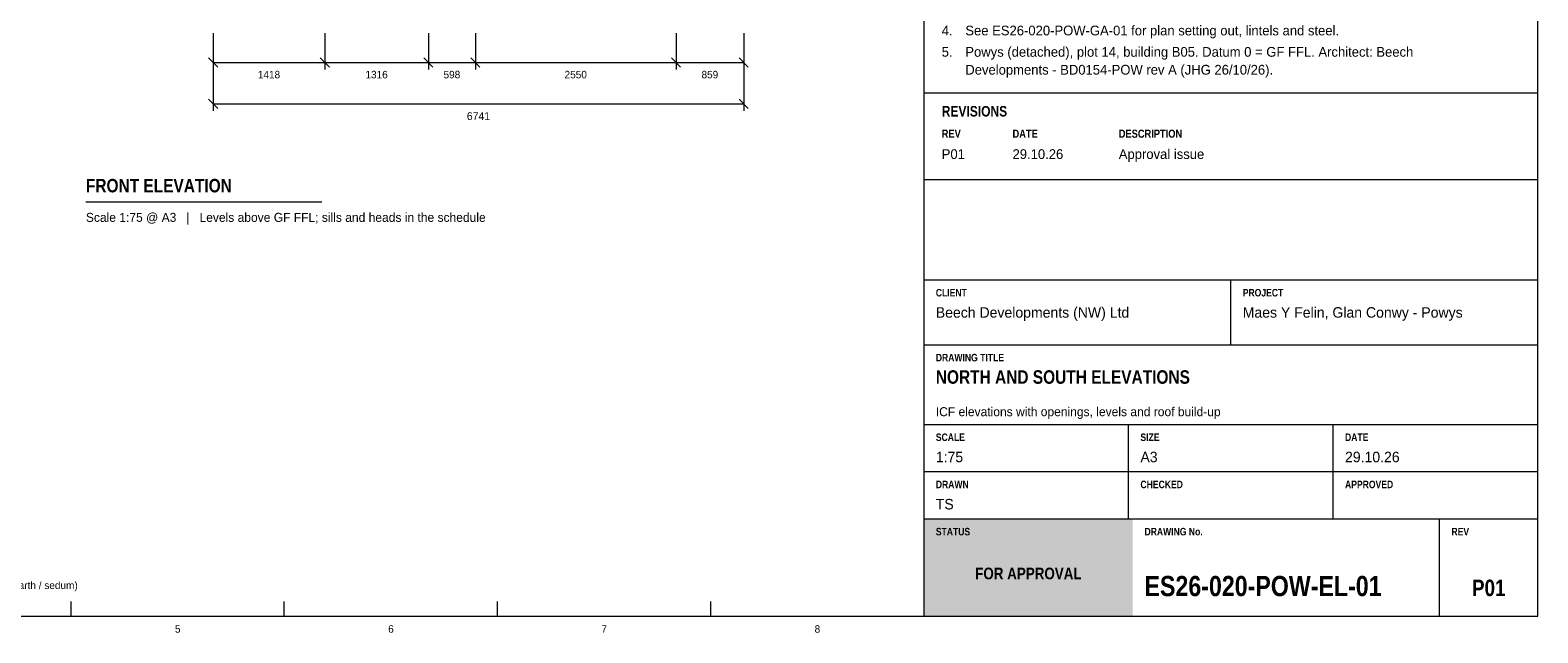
# Model space of a CAD drawing. Header units: millimetres. Extents: x 17 to 413, y 4 to 292.
# Tile 25 of 46: x 158 to 413, y 4 to 106. Entities that reach past the tile are written whole.
import ezdxf
from ezdxf.enums import TextEntityAlignment as Align

# ---------------------------------------------------------------- set-up
doc = ezdxf.new("R2010")
doc.units = ezdxf.units.MM
for name, color, linetype in [('FILL-TEAL', 7, 'Continuous'), ('LINE-INK', 7, 'Continuous'), ('TEXT-EPS', 7, 'Continuous'), ('TEXT-INK', 7, 'Continuous'), ('TEXT-STEEL_GREY', 7, 'Continuous'), ('TEXT-WHITE', 7, 'Continuous')]:
    doc.layers.add(name, color=color, linetype=linetype)
doc.styles.add('OpenSansCondensed-Bold', font='OpenSansCondensed-Bold.ttf')

msp = doc.modelspace()

# ---------------------------------------------------------------- hatches: boundary and pattern name
at = {"layer": 'FILL-TEAL', "true_color": 0x009e85}
h = msp.add_hatch(color=256, dxfattribs=at)
h.dxf.hatch_style = 1
h.paths.add_polyline_path([(309.01, 7), (344.37, 7), (344.37, 23.5), (309.01, 23.5)])

# ---------------------------------------------------------------- linework, layer by layer
at = {"layer": 'LINE-INK', "lineweight": 5}
for p, q in [((309, 7), (309, 290)), ((188.57, 105.84), (188.57, 99.64)), ((188.57, 105.84), (188.57, 92.64)), ((207.47, 105.84), (207.47, 99.64)), ((225.02, 105.84), (225.02, 99.64)), ((232.99, 105.84), (232.99, 99.64)), ((266.99, 105.84), (266.99, 99.64)), ((278.45, 105.84), (278.45, 99.64)), ((278.45, 105.84), (278.45, 92.64)), ((187.79, 101.62), (189.34, 100.06)), ((188.57, 100.84), (278.45, 100.84)), ((206.7, 101.62), (208.25, 100.06)), ((224.24, 101.62), (225.8, 100.06)), ((232.22, 101.62), (233.77, 100.06)), ((266.22, 101.62), (267.77, 100.06)), ((277.67, 101.62), (279.22, 100.06)), ((187.79, 94.62), (189.34, 93.06)), ((277.67, 94.62), (279.22, 93.06)), ((309, 95.7), (413, 95.7)), ((188.57, 93.84), (278.45, 93.84)), ((309, 81), (413, 81)), ((167, 77.24), (207, 77.24)), ((309, 64), (413, 64)), ((361, 53), (361, 64)), ((309, 53), (413, 53)), ((309, 39.5), (413, 39.5)), ((343.67, 31.5), (343.67, 39.5)), ((378.33, 31.5), (378.33, 39.5)), ((309, 31.5), (413, 31.5)), ((343.67, 23.5), (343.67, 31.5)), ((378.33, 23.5), (378.33, 31.5)), ((309, 23.5), (413, 23.5)), ((396.36, 7), (396.36, 23.5)), ((164.5, 7), (164.5, 9.5)), ((200.62, 7), (200.62, 9.5)), ((236.75, 7), (236.75, 9.5)), ((272.88, 7), (272.88, 9.5))]:
    msp.add_line(p, q, dxfattribs=at)
msp.add_lwpolyline([(20, 7), (413, 7), (413, 290), (20, 290)], close=True, dxfattribs=at)

# ---------------------------------------------------------------- texts
at = {"layer": 'TEXT-EPS', "style": 'OpenSansCondensed-Bold'}
msp.add_text('STATUS', height=1.27, dxfattribs=at).set_placement((311, 20.7))
at = {"layer": 'TEXT-INK'}
for s, height, p in [('4.', 1.651, (312, 105.45)), ('See ES26-020-POW-GA-01 for plan setting out, lintels and steel.', 1.651, (316, 105.45)), ('5.', 1.651, (312, 101.83)), ('Powys (detached), plot 14, building B05. Datum 0 = GF FFL. Architect: Beech', 1.651, (316, 101.83)), ('Developments - BD0154-POW rev A (JHG 26/10/26).', 1.651, (316, 98.8)), ('P01', 1.651, (312, 84.5)), ('29.10.26', 1.651, (324, 84.5)), ('Approval issue', 1.651, (342, 84.5)), ('Beech Developments (NW) Ltd', 1.778, (311, 57.6)), ('Maes Y Felin, Glan Conwy - Powys', 1.778, (363, 57.6)), ('1:75', 1.778, (311, 33.1)), ('A3', 1.778, (345.67, 33.1)), ('29.10.26', 1.778, (380.33, 33.1)), ('TS', 1.778, (311, 25.1)), ('Roof build-up (slab / earth / sedum)', 1.27, (139, 11.6))]:
    msp.add_text(s, height=height, dxfattribs=at).set_placement(p)
for s, height, p in [('1418', 1.27, (198.02, 98.17)), ('1316', 1.27, (216.25, 98.17)), ('598', 1.27, (229.01, 98.17)), ('2550', 1.27, (249.99, 98.17)), ('859', 1.27, (272.72, 98.17)), ('6741', 1.321, (233.51, 91.1))]:
    msp.add_text(s, height=height, dxfattribs=at).set_placement(p, align=Align.CENTER)
at = {"layer": 'TEXT-INK', "style": 'OpenSansCondensed-Bold'}
for s, height, p in [('REVISIONS', 1.778, (312, 91.7)), ('FRONT ELEVATION', 2.286, (167, 78.84)), ('NORTH AND SOUTH ELEVATIONS', 2.286, (311, 46.4)), ('ES26-020-POW-EL-01', 3.429, (346.36, 10.4))]:
    msp.add_text(s, height=height, dxfattribs=at).set_placement(p)
msp.add_text('P01', height=2.794, dxfattribs=at).set_placement((404.68, 10.4), align=Align.CENTER)
at = {"layer": 'TEXT-STEEL_GREY', "style": 'OpenSansCondensed-Bold'}
for s, height, p in [('REV', 1.372, (312, 88.1)), ('DATE', 1.372, (324, 88.1)), ('DESCRIPTION', 1.3716, (342, 88.1)), ('CLIENT', 1.27, (311, 61.2)), ('PROJECT', 1.27, (363, 61.2)), ('DRAWING TITLE', 1.27, (311, 50.2)), ('SCALE', 1.27, (311, 36.7)), ('SIZE', 1.27, (345.67, 36.7)), ('DATE', 1.27, (380.33, 36.7)), ('DRAWN', 1.27, (311, 28.7)), ('CHECKED', 1.27, (345.67, 28.7)), ('APPROVED', 1.27, (380.33, 28.7)), ('DRAWING No.', 1.27, (346.36, 20.7)), ('REV', 1.27, (398.36, 20.7))]:
    msp.add_text(s, height=height, dxfattribs=at).set_placement(p)
at = {"layer": 'TEXT-STEEL_GREY'}
for s, p in [('Scale 1:75 @ A3   |   Levels above GF FFL; sills and heads in the schedule', (167, 73.84)), ('ICF elevations with openings, levels and roof build-up', (311, 40.9))]:
    msp.add_text(s, height=1.524, dxfattribs=at).set_placement(p)
for s, p in [('5', (182.56, 4.2)), ('6', (218.69, 4.2)), ('7', (254.81, 4.2)), ('8', (290.94, 4.2))]:
    msp.add_text(s, height=1.27, dxfattribs=at).set_placement(p, align=Align.CENTER)
at = {"layer": 'TEXT-WHITE', "style": 'OpenSansCondensed-Bold'}
msp.add_text('FOR APPROVAL', height=1.9812, dxfattribs=at).set_placement((326.68, 13.25), align=Align.CENTER)

doc.saveas('drawing.dxf')
